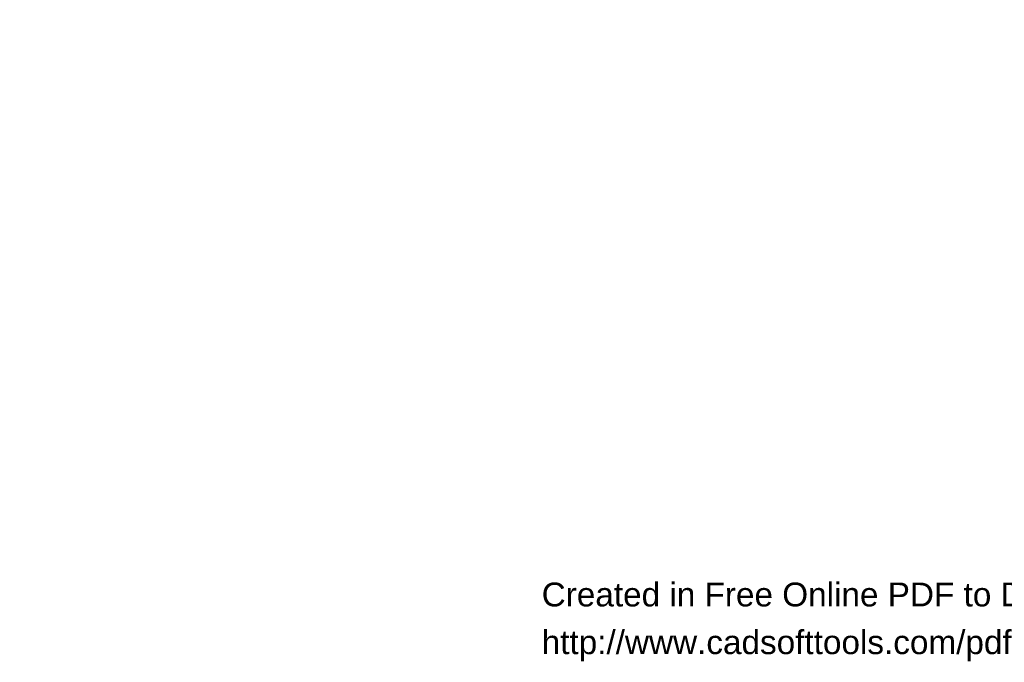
# Model space of a CAD drawing. Header units: millimetres. Extents: x 0 to 354, y 0 to 293.
# Tile 11 of 13: x 180 to 289, y 3 to 75. Entities that reach past the tile are written whole.
import ezdxf

# ---------------------------------------------------------------- set-up
doc = ezdxf.new("R2010")
doc.units = ezdxf.units.MM
doc.header["$MEASUREMENT"] = 0
doc.layers.get('0').update_dxf_attribs({"linetype": 'CONTINUOUS'})
doc.layers.add('1378778', color=7, linetype='CONTINUOUS')
doc.styles.add('1378898', font='Arial.ttf')

# ---------------------------------------------------------------- blocks, each defined once
blk = doc.blocks.new('13445C0')
at = {"layer": '1378778', "color": 0, "true_color": 0x000001, "style": '1378898'}
for s, p in [('Created in Free Online PDF to DWG Converter by CADSoftTools', (0, 0)), ('http://www.cadsofttools.com/pdf-to-dwg-online/', (0, -2))]:
    blk.add_text(s, height=1, dxfattribs=at).set_placement(p)

msp = doc.modelspace()

# ---------------------------------------------------------------- linework, layer by layer
at = {"color": 0, "linetype": 'Continuous', "lineweight": 15, "true_color": 0x000007}
for points in [[(138.3, 143.89), (154.75, 149.21), (171.92, 151.91), (189.2, 151.91), (189.2, 151.91), (256.6, 151.91), (317.25, 111.01), (342.51, 48.53)], [(138.3, 143.89), (154.75, 149.21), (171.92, 151.91), (189.2, 151.91), (189.2, 151.91), (254.72, 151.91), (314.06, 113.23), (340.51, 53.27)]]:
    msp.add_open_spline(points, degree=3, knots=[0, 0, 0, 0, 0.125, 0.125, 0.125, 0.125, 1, 1, 1, 1], dxfattribs=at)

# ---------------------------------------------------------------- block references
at = {"layer": '1378778', "color": 0, "true_color": 0x000000, "xscale": 2.638521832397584, "yscale": 2.638521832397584, "zscale": 2.638521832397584}
msp.add_blockref('13445C0', (237.37, 9.68), dxfattribs=at)

doc.saveas('drawing.dxf')
